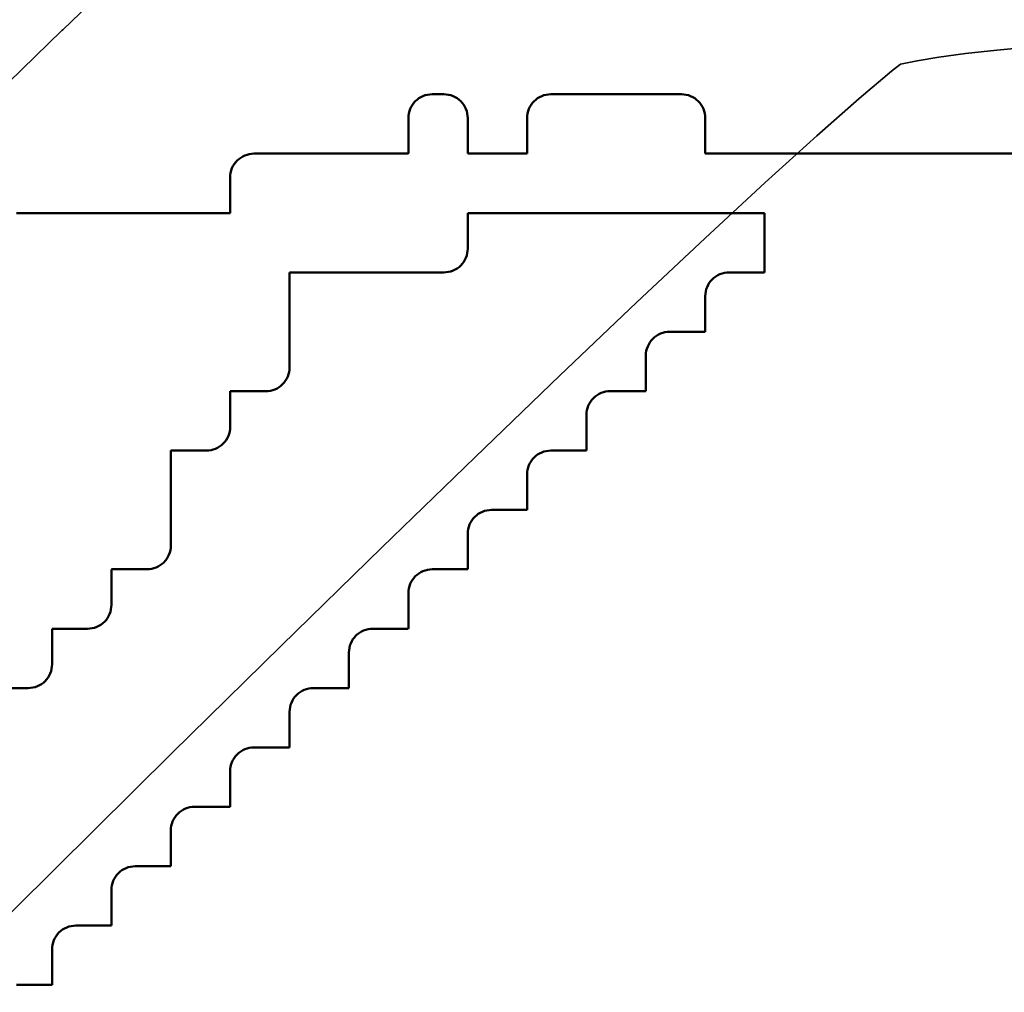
# Model space of a CAD drawing. Header units: metres. Extents: x -6552 to -6384, y 5654608 to 5654799.
# Tile 50 of 68: x -6486.89 to -6482.74, y 5654760.47 to 5654764.56. Entities that reach past the tile are written whole.
import ezdxf

# ---------------------------------------------------------------- set-up
doc = ezdxf.new("R2010")
doc.units = ezdxf.units.M
doc.header["$LTSCALE"] = 0.5
doc.linetypes.add('PHANTOM', pattern=[22, 12, -2, 2, -2, 2, -2])
doc.layers.add('L-HARD-PAVE', color=8, linetype='Continuous', lineweight=35)
doc.layers.add('L-SITE-LIMIT', color=6, linetype='PHANTOM', lineweight=50)

msp = doc.modelspace()

# ---------------------------------------------------------------- linework, layer by layer
at = {"layer": 'L-HARD-PAVE'}
for points in [[(-6487.1029, 5654764.1354), (-6486.7084, 5654764.5182), (-6486.7046, 5654764.5219), (-6486.3432, 5654764.8695)], [(-6482.624, 5654764.4495), (-6482.7728, 5654764.436), (-6482.9039, 5654764.4214), (-6483.0162, 5654764.4062), (-6483.1081, 5654764.3911), (-6483.1776, 5654764.3772), (-6483.1783, 5654764.3771), (-6483.2159, 5654764.3474), (-6483.352, 5654764.2326), (-6483.5307, 5654764.0754), (-6483.7476, 5654763.8789), (-6484.0008, 5654763.6446), (-6484.2892, 5654763.3734), (-6484.6122, 5654763.0658), (-6484.9693, 5654762.7222), (-6485.3604, 5654762.3427), (-6485.7852, 5654761.9276), (-6486.2436, 5654761.4769), (-6486.7356, 5654760.9908), (-6487.2611, 5654760.4692)]]:
    msp.add_lwpolyline(points, dxfattribs=at)
at = {"layer": 'L-SITE-LIMIT'}
for points in [[(-6482.0025, 5654764), (-6483.9975, 5654764), (-6483.9999, 5654764.0001), (-6484, 5654764.0025), (-6484, 5654764.15), (-6484.0005, 5654764.1598), (-6484.0019, 5654764.1695), (-6484.0043, 5654764.179), (-6484.0076, 5654764.1883), (-6484.0118, 5654764.1971), (-6484.0169, 5654764.2056), (-6484.0227, 5654764.2134), (-6484.0293, 5654764.2207), (-6484.0366, 5654764.2273), (-6484.0444, 5654764.2331), (-6484.0529, 5654764.2382), (-6484.0617, 5654764.2424), (-6484.071, 5654764.2457), (-6484.0805, 5654764.2481), (-6484.0902, 5654764.2495), (-6484.1, 5654764.25), (-6484.65, 5654764.25), (-6484.6598, 5654764.2495), (-6484.6695, 5654764.2481), (-6484.679, 5654764.2457), (-6484.6883, 5654764.2424), (-6484.6971, 5654764.2382), (-6484.7056, 5654764.2331), (-6484.7134, 5654764.2273), (-6484.7207, 5654764.2207), (-6484.7273, 5654764.2134), (-6484.7331, 5654764.2056), (-6484.7382, 5654764.1971), (-6484.7424, 5654764.1883), (-6484.7457, 5654764.179), (-6484.7481, 5654764.1695), (-6484.7495, 5654764.1598), (-6484.75, 5654764.15), (-6484.75, 5654764.0025), (-6484.7501, 5654764.0001), (-6484.7525, 5654764), (-6484.9975, 5654764), (-6484.9999, 5654764.0001), (-6485, 5654764.0025), (-6485, 5654764.15), (-6485.0005, 5654764.1598), (-6485.0019, 5654764.1695), (-6485.0043, 5654764.179), (-6485.0076, 5654764.1883), (-6485.0118, 5654764.1971), (-6485.0169, 5654764.2056), (-6485.0227, 5654764.2134), (-6485.0293, 5654764.2207), (-6485.0366, 5654764.2273), (-6485.0444, 5654764.2331), (-6485.0529, 5654764.2382), (-6485.0617, 5654764.2424), (-6485.071, 5654764.2457), (-6485.0805, 5654764.2481), (-6485.0902, 5654764.2495), (-6485.1, 5654764.25), (-6485.15, 5654764.25), (-6485.1598, 5654764.2495), (-6485.1695, 5654764.2481), (-6485.179, 5654764.2457), (-6485.1883, 5654764.2424), (-6485.1971, 5654764.2382), (-6485.2056, 5654764.2331), (-6485.2134, 5654764.2273), (-6485.2207, 5654764.2207), (-6485.2273, 5654764.2134), (-6485.2331, 5654764.2056), (-6485.2382, 5654764.1971), (-6485.2424, 5654764.1883), (-6485.2457, 5654764.179), (-6485.2481, 5654764.1695), (-6485.2495, 5654764.1598), (-6485.25, 5654764.15), (-6485.25, 5654764.0025), (-6485.2501, 5654764.0001), (-6485.2525, 5654764), (-6485.9, 5654764), (-6485.9098, 5654763.9995), (-6485.9195, 5654763.9981), (-6485.929, 5654763.9957), (-6485.9383, 5654763.9924), (-6485.9471, 5654763.9882), (-6485.9556, 5654763.9831), (-6485.9634, 5654763.9773), (-6485.9707, 5654763.9707), (-6485.9773, 5654763.9634), (-6485.9831, 5654763.9556), (-6485.9882, 5654763.9471), (-6485.9924, 5654763.9383), (-6485.9957, 5654763.929), (-6485.9981, 5654763.9195), (-6485.9995, 5654763.9098), (-6486, 5654763.9), (-6486, 5654763.7525), (-6486.0001, 5654763.7501), (-6486.0025, 5654763.75), (-6486.9, 5654763.75)], [(-6486.9975, 5654761.75), (-6486.85, 5654761.75), (-6486.8402, 5654761.7505), (-6486.8305, 5654761.7519), (-6486.821, 5654761.7543), (-6486.8117, 5654761.7576), (-6486.8029, 5654761.7618), (-6486.7944, 5654761.7669), (-6486.7866, 5654761.7727), (-6486.7793, 5654761.7793), (-6486.7727, 5654761.7866), (-6486.7669, 5654761.7944), (-6486.7618, 5654761.8029), (-6486.7576, 5654761.8117), (-6486.7543, 5654761.821), (-6486.7519, 5654761.8305), (-6486.7505, 5654761.8402), (-6486.75, 5654761.85), (-6486.75, 5654761.9975), (-6486.7499, 5654761.9999), (-6486.7475, 5654762), (-6486.6, 5654762), (-6486.5902, 5654762.0005), (-6486.5805, 5654762.0019), (-6486.571, 5654762.0043), (-6486.5617, 5654762.0076), (-6486.5529, 5654762.0118), (-6486.5444, 5654762.0169), (-6486.5366, 5654762.0227), (-6486.5293, 5654762.0293), (-6486.5227, 5654762.0366), (-6486.5169, 5654762.0444), (-6486.5118, 5654762.0529), (-6486.5076, 5654762.0617), (-6486.5043, 5654762.071), (-6486.5019, 5654762.0805), (-6486.5005, 5654762.0902), (-6486.5, 5654762.1), (-6486.5, 5654762.2475), (-6486.4999, 5654762.2499), (-6486.4975, 5654762.25), (-6486.35, 5654762.25), (-6486.3402, 5654762.2505), (-6486.3305, 5654762.2519), (-6486.321, 5654762.2543), (-6486.3117, 5654762.2576), (-6486.3029, 5654762.2618), (-6486.2944, 5654762.2669), (-6486.2866, 5654762.2727), (-6486.2793, 5654762.2793), (-6486.2727, 5654762.2866), (-6486.2669, 5654762.2944), (-6486.2618, 5654762.3029), (-6486.2576, 5654762.3117), (-6486.2543, 5654762.321), (-6486.2519, 5654762.3305), (-6486.2505, 5654762.3402), (-6486.25, 5654762.35), (-6486.25, 5654762.7475), (-6486.2499, 5654762.7499), (-6486.2475, 5654762.75), (-6486.1, 5654762.75), (-6486.0902, 5654762.7505), (-6486.0805, 5654762.7519), (-6486.071, 5654762.7543), (-6486.0617, 5654762.7576), (-6486.0529, 5654762.7618), (-6486.0444, 5654762.7669), (-6486.0366, 5654762.7727), (-6486.0293, 5654762.7793), (-6486.0227, 5654762.7866), (-6486.0169, 5654762.7944), (-6486.0118, 5654762.8029), (-6486.0076, 5654762.8117), (-6486.0043, 5654762.821), (-6486.0019, 5654762.8305), (-6486.0005, 5654762.8402), (-6486, 5654762.85), (-6486, 5654762.9975), (-6485.9999, 5654762.9999), (-6485.9975, 5654763), (-6485.85, 5654763), (-6485.8402, 5654763.0005), (-6485.8305, 5654763.0019), (-6485.821, 5654763.0043), (-6485.8117, 5654763.0076), (-6485.8029, 5654763.0118), (-6485.7944, 5654763.0169), (-6485.7866, 5654763.0227), (-6485.7793, 5654763.0293), (-6485.7727, 5654763.0366), (-6485.7669, 5654763.0444), (-6485.7618, 5654763.0529), (-6485.7576, 5654763.0617), (-6485.7543, 5654763.071), (-6485.7519, 5654763.0805), (-6485.7505, 5654763.0902), (-6485.75, 5654763.1), (-6485.75, 5654763.4975), (-6485.7499, 5654763.4999), (-6485.7475, 5654763.5), (-6485.1, 5654763.5), (-6485.0902, 5654763.5005), (-6485.0805, 5654763.5019), (-6485.071, 5654763.5043), (-6485.0617, 5654763.5076), (-6485.0529, 5654763.5118), (-6485.0444, 5654763.5169), (-6485.0366, 5654763.5227), (-6485.0293, 5654763.5293), (-6485.0227, 5654763.5366), (-6485.0169, 5654763.5444), (-6485.0118, 5654763.5529), (-6485.0076, 5654763.5617), (-6485.0043, 5654763.571), (-6485.0019, 5654763.5805), (-6485.0005, 5654763.5902), (-6485, 5654763.6), (-6485, 5654763.7475), (-6484.9999, 5654763.7499), (-6484.9975, 5654763.75), (-6483.7525, 5654763.75), (-6483.7501, 5654763.7499), (-6483.75, 5654763.7475), (-6483.75, 5654763.5025), (-6483.7501, 5654763.5001), (-6483.7525, 5654763.5), (-6483.9, 5654763.5), (-6483.9098, 5654763.4995), (-6483.9195, 5654763.4981), (-6483.929, 5654763.4957), (-6483.9383, 5654763.4924), (-6483.9471, 5654763.4882), (-6483.9556, 5654763.4831), (-6483.9634, 5654763.4773), (-6483.9707, 5654763.4707), (-6483.9773, 5654763.4634), (-6483.9831, 5654763.4556), (-6483.9882, 5654763.4471), (-6483.9924, 5654763.4383), (-6483.9957, 5654763.429), (-6483.9981, 5654763.4195), (-6483.9995, 5654763.4098), (-6484, 5654763.4), (-6484, 5654763.2525), (-6484.0001, 5654763.2501), (-6484.0025, 5654763.25), (-6484.15, 5654763.25), (-6484.1598, 5654763.2495), (-6484.1695, 5654763.2481), (-6484.179, 5654763.2457), (-6484.1883, 5654763.2424), (-6484.1971, 5654763.2382), (-6484.2056, 5654763.2331), (-6484.2134, 5654763.2273), (-6484.2207, 5654763.2207), (-6484.2273, 5654763.2134), (-6484.2331, 5654763.2056), (-6484.2382, 5654763.1971), (-6484.2424, 5654763.1883), (-6484.2457, 5654763.179), (-6484.2481, 5654763.1695), (-6484.2495, 5654763.1598), (-6484.25, 5654763.15), (-6484.25, 5654763.0025), (-6484.2501, 5654763.0001), (-6484.2525, 5654763), (-6484.4, 5654763), (-6484.4098, 5654762.9995), (-6484.4195, 5654762.9981), (-6484.429, 5654762.9957), (-6484.4383, 5654762.9924), (-6484.4471, 5654762.9882), (-6484.4556, 5654762.9831), (-6484.4634, 5654762.9773), (-6484.4707, 5654762.9707), (-6484.4773, 5654762.9634), (-6484.4831, 5654762.9556), (-6484.4882, 5654762.9471), (-6484.4924, 5654762.9383), (-6484.4957, 5654762.929), (-6484.4981, 5654762.9195), (-6484.4995, 5654762.9098), (-6484.5, 5654762.9), (-6484.5, 5654762.7525), (-6484.5001, 5654762.7501), (-6484.5025, 5654762.75), (-6484.65, 5654762.75), (-6484.6598, 5654762.7495), (-6484.6695, 5654762.7481), (-6484.679, 5654762.7457), (-6484.6883, 5654762.7424), (-6484.6971, 5654762.7382), (-6484.7056, 5654762.7331), (-6484.7134, 5654762.7273), (-6484.7207, 5654762.7207), (-6484.7273, 5654762.7134), (-6484.7331, 5654762.7056), (-6484.7382, 5654762.6971), (-6484.7424, 5654762.6883), (-6484.7457, 5654762.679), (-6484.7481, 5654762.6695), (-6484.7495, 5654762.6598), (-6484.75, 5654762.65), (-6484.75, 5654762.5025), (-6484.7501, 5654762.5001), (-6484.7525, 5654762.5), (-6484.9, 5654762.5), (-6484.9098, 5654762.4995), (-6484.9195, 5654762.4981), (-6484.929, 5654762.4957), (-6484.9383, 5654762.4924), (-6484.9471, 5654762.4882), (-6484.9556, 5654762.4831), (-6484.9634, 5654762.4773), (-6484.9707, 5654762.4707), (-6484.9773, 5654762.4634), (-6484.9831, 5654762.4556), (-6484.9882, 5654762.4471), (-6484.9924, 5654762.4383), (-6484.9957, 5654762.429), (-6484.9981, 5654762.4195), (-6484.9995, 5654762.4098), (-6485, 5654762.4), (-6485, 5654762.2525), (-6485.0001, 5654762.2501), (-6485.0025, 5654762.25), (-6485.15, 5654762.25), (-6485.1598, 5654762.2495), (-6485.1695, 5654762.2481), (-6485.179, 5654762.2457), (-6485.1883, 5654762.2424), (-6485.1971, 5654762.2382), (-6485.2056, 5654762.2331), (-6485.2134, 5654762.2273), (-6485.2207, 5654762.2207), (-6485.2273, 5654762.2134), (-6485.2331, 5654762.2056), (-6485.2382, 5654762.1971), (-6485.2424, 5654762.1883), (-6485.2457, 5654762.179), (-6485.2481, 5654762.1695), (-6485.2495, 5654762.1598), (-6485.25, 5654762.15), (-6485.25, 5654762.0025), (-6485.2501, 5654762.0001), (-6485.2525, 5654762), (-6485.4, 5654762), (-6485.4098, 5654761.9995), (-6485.4195, 5654761.9981), (-6485.429, 5654761.9957), (-6485.4383, 5654761.9924), (-6485.4471, 5654761.9882), (-6485.4556, 5654761.9831), (-6485.4634, 5654761.9773), (-6485.4707, 5654761.9707), (-6485.4773, 5654761.9634), (-6485.4831, 5654761.9556), (-6485.4882, 5654761.9471), (-6485.4924, 5654761.9383), (-6485.4957, 5654761.929), (-6485.4981, 5654761.9195), (-6485.4995, 5654761.9098), (-6485.5, 5654761.9), (-6485.5, 5654761.7525), (-6485.5001, 5654761.7501), (-6485.5025, 5654761.75), (-6485.65, 5654761.75), (-6485.6598, 5654761.7495), (-6485.6695, 5654761.7481), (-6485.679, 5654761.7457), (-6485.6883, 5654761.7424), (-6485.6971, 5654761.7382), (-6485.7056, 5654761.7331), (-6485.7134, 5654761.7273), (-6485.7207, 5654761.7207), (-6485.7273, 5654761.7134), (-6485.7331, 5654761.7056), (-6485.7382, 5654761.6971), (-6485.7424, 5654761.6883), (-6485.7457, 5654761.679), (-6485.7481, 5654761.6695), (-6485.7495, 5654761.6598), (-6485.75, 5654761.65), (-6485.75, 5654761.5025), (-6485.7501, 5654761.5001), (-6485.7525, 5654761.5), (-6485.9, 5654761.5), (-6485.9098, 5654761.4995), (-6485.9195, 5654761.4981), (-6485.929, 5654761.4957), (-6485.9383, 5654761.4924), (-6485.9471, 5654761.4882), (-6485.9556, 5654761.4831), (-6485.9634, 5654761.4773), (-6485.9707, 5654761.4707), (-6485.9773, 5654761.4634), (-6485.9831, 5654761.4556), (-6485.9882, 5654761.4471), (-6485.9924, 5654761.4383), (-6485.9957, 5654761.429), (-6485.9981, 5654761.4195), (-6485.9995, 5654761.4098), (-6486, 5654761.4), (-6486, 5654761.2525), (-6486.0001, 5654761.2501), (-6486.0025, 5654761.25), (-6486.15, 5654761.25), (-6486.1598, 5654761.2495), (-6486.1695, 5654761.2481), (-6486.179, 5654761.2457), (-6486.1883, 5654761.2424), (-6486.1971, 5654761.2382), (-6486.2056, 5654761.2331), (-6486.2134, 5654761.2273), (-6486.2207, 5654761.2207), (-6486.2273, 5654761.2134), (-6486.2331, 5654761.2056), (-6486.2382, 5654761.1971), (-6486.2424, 5654761.1883), (-6486.2457, 5654761.179), (-6486.2481, 5654761.1695), (-6486.2495, 5654761.1598), (-6486.25, 5654761.15), (-6486.25, 5654761.0025), (-6486.2501, 5654761.0001), (-6486.2525, 5654761), (-6486.4, 5654761), (-6486.4098, 5654760.9995), (-6486.4195, 5654760.9981), (-6486.429, 5654760.9957), (-6486.4383, 5654760.9924), (-6486.4471, 5654760.9882), (-6486.4556, 5654760.9831), (-6486.4634, 5654760.9773), (-6486.4707, 5654760.9707), (-6486.4773, 5654760.9634), (-6486.4831, 5654760.9556), (-6486.4882, 5654760.9471), (-6486.4924, 5654760.9383), (-6486.4957, 5654760.929), (-6486.4981, 5654760.9195), (-6486.4995, 5654760.9098), (-6486.5, 5654760.9), (-6486.5, 5654760.7525), (-6486.5001, 5654760.7501), (-6486.5025, 5654760.75), (-6486.65, 5654760.75), (-6486.6598, 5654760.7495), (-6486.6695, 5654760.7481), (-6486.679, 5654760.7457), (-6486.6883, 5654760.7424), (-6486.6971, 5654760.7382), (-6486.7056, 5654760.7331), (-6486.7134, 5654760.7273), (-6486.7207, 5654760.7207), (-6486.7273, 5654760.7134), (-6486.7331, 5654760.7056), (-6486.7382, 5654760.6971), (-6486.7424, 5654760.6883), (-6486.7457, 5654760.679), (-6486.7481, 5654760.6695), (-6486.7495, 5654760.6598), (-6486.75, 5654760.65), (-6486.75, 5654760.5025), (-6486.7501, 5654760.5001), (-6486.7525, 5654760.5), (-6486.9, 5654760.5)]]:
    msp.add_lwpolyline(points, dxfattribs=at)

doc.saveas('drawing.dxf')
